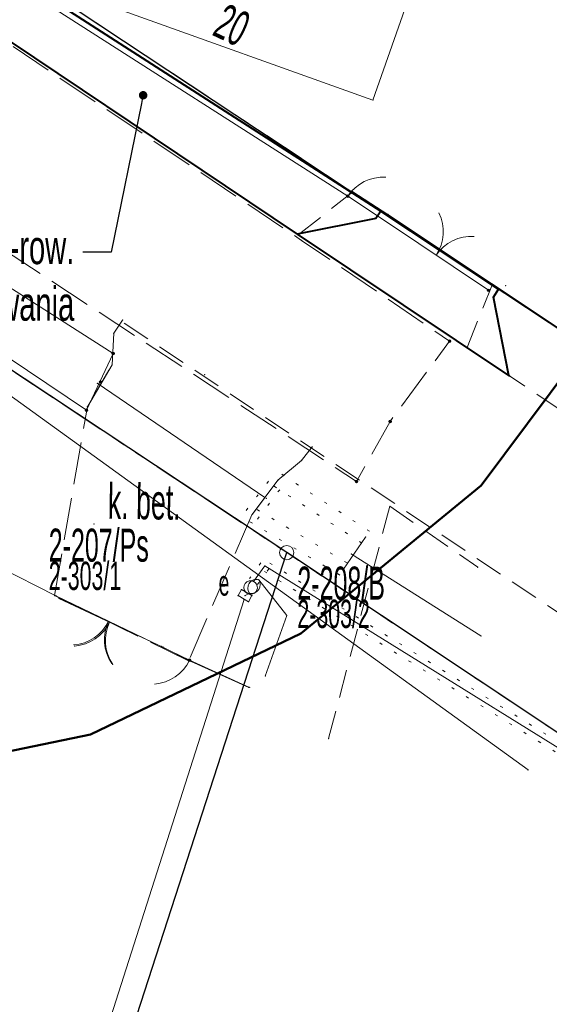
# Model space of a CAD drawing. Header units: metres. Extents: x 6599594 to 6600699, y 5687867 to 5691114.
# Tile 11 of 256: x 6599855 to 6599874, y 5688491 to 5688526. Entities that reach past the tile are written whole.
import ezdxf
from ezdxf import colors
from ezdxf.entities.mleader import LeaderData, LeaderLine
from ezdxf.enums import TextEntityAlignment as Align
from ezdxf.math import Vec2, Vec3

# ---------------------------------------------------------------- set-up
doc = ezdxf.new("R2010")
doc.units = ezdxf.units.M
doc.header["$MEASUREMENT"] = 0
for name, pattern in [('1', [0]), ('3_EGBU_A', [0]), ('BGT', [0]), ('BTO', [0]), ('GUK', [2, 1.5, -0.5]), ('GUZ', [1, 0.5, -0.5]), ('KOC', [2, 1.5, -0.5]), ('KOU', [1.5, 1, -0.5]), ('L_0_06', [2, 1.5, -0.5]), ('L_0_5D_00', [0.75, 0, 0.5, -0.25]), ('L_0_70_00', [1, 0, 0.5, -0.5]), ('UBE', [1.5, 1, -0.5]), ('UPE', [0]), ('UPT', [0])]:
    doc.linetypes.add(name, pattern=pattern)
doc.layers.get('0').update_dxf_attribs({"color": 253, "linetype": 'CONTINUOUS', "lineweight": 13})
for name, color, linetype, lineweight in [('_opis', 7, 'CONTINUOUS', 25), ('_wg odrębnego opracowania', 200, 'BTO', 40), ('Dzialki', 130, '1', 30), ('EEADTD_T_0', 7, 'CONTINUOUS', 9), ('EGBB_L_0', 7, '3_EGBU_A', 9), ('EUZPU_L_3', 7, 'CONTINUOUS', 9), ('Kontury', 252, 'GUK', 9), ('Numery_dzialek', 150, 'CONTINUOUS', 30), ('Numery_uzytkow', 253, 'CONTINUOUS', 9), ('OT_Komunikacja', 7, 'CONTINUOUS', 0), ('OT_Ogrodzenia', 7, 'CONTINUOUS', 0), ('pkt_sztuczny_i_naturalny', 7, 'CONTINUOUS', 5), ('Punkty', 7, 'CONTINUOUS', 9), ('SDROK_T_0', 252, 'CONTINUOUS', 9), ('SDRPK_L_1', 252, 'KOU', 9), ('SDRPK_L_2', 252, 'KOC', 9), ('SDRPK_L_4', 252, 'KOU', 9), ('SDRPT_L_0', 252, '1', 9), ('SDRPT_L_1', 252, '1', 9), ('SZOPO_L_0', 7, 'BGT', 9), ('SZOPO_T_0', 7, 'CONTINUOUS', 9), ('UEEOA_T_3', 1, 'CONTINUOUS', 9), ('UEEPA_L_2', 1, '1', 9), ('UEEPB_L_0', 1, 'UBE', 9), ('UEEPON_L_0', 1, 'UPE', 9), ('UTTPOM_L_0', 30, 'UPT', 9), ('Uzytki', 252, 'GUZ', 9), ('zakres', 1, 'CONTINUOUS', 50)]:
    doc.layers.add(name, color=color, linetype=linetype, lineweight=lineweight)
doc.styles.get("Standard").update_dxf_attribs({"font": 'ARIALN.TTF', "width": 0.75, "height": 1.2})
doc.linetypes.add('L_0_15_SHX', pattern='A,0,-0.375,-0.75,-0.75,-0.75,-0.75,-0.75,[6,Mapa Kielchinów 07-08-2022.shx,S=0.05,R=0,X=0,Y=0],-0.75,-0.75,-0.75,-0.75,-0.375', length=7.5)

# ---------------------------------------------------------------- blocks, each defined once
blk = doc.blocks.new('L_0_02_2')
at = {"color": 0}
blk.add_point((0, 0), dxfattribs=at)
blk = doc.blocks.new('L_0_02_1')
at = {"color": 0}
blk.add_point((0, 0), dxfattribs=at)
blk = doc.blocks.new('KTOK02_500')
at = {"color": 0, "linetype": 'Continuous', "lineweight": 13}
for centre, start, end in [((-3, 0), 0, 60.01836), ((3, 0), 119.98164, 180)]:
    blk.add_arc(centre, 3, start, end, dxfattribs=at)
blk = doc.blocks.new('KTOK04_500')
at = {"color": 0, "linetype": 'Continuous', "lineweight": 13}
blk.add_arc((3, 0), 3, 119.98164, 180, dxfattribs=at)
blk = doc.blocks.new('169')
at = {"linetype": 'Continuous', "lineweight": 13}
blk.add_hatch(color=0, dxfattribs=at).paths.add_polyline_path([(0, -0.091, 1), (0, 0.091, 1)])
at = {"color": 0, "linetype": 'Continuous', "lineweight": 13}
blk.add_circle((0, 0), 0.0906, dxfattribs=at)
blk = doc.blocks.new('168')
at = {"linetype": 'Continuous', "lineweight": 13}
blk.add_hatch(color=0, dxfattribs=at).paths.add_polyline_path([(0, -0.091, 1), (0, 0.091, 1)])
at = {"color": 0, "linetype": 'Continuous', "lineweight": 13}
blk.add_circle((0, 0), 0.0906, dxfattribs=at)
blk = doc.blocks.new('_Dot')
at = {"color": 0, "linetype": 'ByBlock', "lineweight": -2}
blk.add_line((-0.5, 0), (-1, 0), dxfattribs=at)
at = {"color": 0, "linetype": 'ByBlock', "const_width": 0.5}
blk.add_lwpolyline([(-0.25, 0, 1), (0.25, 0, 1)], format="xyb", close=True, dxfattribs=at)

msp = doc.modelspace()

# ---------------------------------------------------------------- linework, layer by layer
for p in [(6599867.52, 5688523.17), (6599866.81, 5688519.93), (6599867.9, 5688518.929), (6599868.05, 5688519.12), (6599868.054, 5688519.124), (6599864.88, 5688518.4), (6599864.88, 5688518.4), (6599864.999, 5688518.208), (6599871.75, 5688516.66), (6599871.751, 5688516.656), (6599872.22, 5688516.61), (6599858.628, 5688515.338), (6599858.662, 5688515.388), (6599858.35, 5688514.92), (6599870.85, 5688514.42), (6599858.29, 5688513.8), (6599861.57, 5688513.45), (6599857.77, 5688513.15), (6599857.77, 5688513.15), (6599857.42, 5688512.32), (6599865.374, 5688510.899), (6599864.99, 5688510.42), (6599864.16, 5688509.72), (6599871.35, 5688509.54), (6599863.702, 5688509.113), (6599863.75, 5688509.08), (6599863.24, 5688508.5), (6599868.12, 5688508.8), (6599857.656, 5688508.178), (6599867.26, 5688507.71), (6599864.47, 5688507.16), (6599864.47, 5688507.16), (6599866.76, 5688507.11), (6599866.76, 5688507.11), (6599863.7, 5688506.69), (6599866.48, 5688506.58), (6599866.48, 5688506.55), (6599871.23, 5688506.64), (6599863.004, 5688506.073), (6599863.144, 5688506.078), (6599863.3, 5688506.14), (6599863.48, 5688506.2), (6599862.87, 5688505.85), (6599863.01, 5688505.77), (6599863.16, 5688505.72), (6599863.382, 5688505.777), (6599863.48, 5688505.854), (6599856.26, 5688505.64), (6599856.26, 5688505.64), (6599856.304, 5688505.636), (6599856.41, 5688505.54), (6599862.75, 5688505.64), (6599862.96, 5688505.5), (6599862.999, 5688505.638), (6599863.12, 5688505.42), (6599863.24, 5688505.64), (6599858.2, 5688504.7), (6599864.47, 5688504.94), (6599864.97, 5688504.3), (6599857.695, 5688504.11), (6599871.34, 5688504.21), (6599856.963, 5688503.852), (6599858.058, 5688503.937), (6599860.029, 5688503.839), (6599860.09, 5688503.82), (6599861, 5688503.33), (6599861, 5688503.33), (6599861.09, 5688503.31), (6599858.316, 5688503.204), (6599863.71, 5688502.79), (6599863.13, 5688502.39), (6599863.157, 5688502.39), (6599857.53, 5688500.73), (6599865.95, 5688500.58), (6599873.01, 5688499.47)]:
    msp.add_point(p)
at = {"layer": '_wg odrębnego opracowania'}
for p, q in [((6599855.85, 5688526.92), (6599867.8, 5688519.244)), ((6599867.621, 5688518.976), (6599864.845, 5688518.423)), ((6599867.8, 5688519.244), (6599867.621, 5688518.976)), ((6599867.8, 5688519.244), (6599871.97, 5688516.485)), ((6599864.846, 5688518.423), (6599872.358, 5688513.408)), ((6599871.782, 5688516.203), (6599871.97, 5688516.484)), ((6599872.331, 5688513.426), (6599871.782, 5688516.203))]:
    msp.add_line(p, q, dxfattribs=at)
msp.add_lwpolyline([(6599851.303, 5688527.523), (6599864.846, 5688518.423)], dxfattribs=at)
at = {"layer": 'Dzialki', "linetype": 'CONTINUOUS'}
for p, q in [((6599857.09, 5688526.33), (6599882.95, 5688509.22)), ((6599864.47, 5688507.16), (6599853.29, 5688514.57)), ((6599792.57, 5688285.32), (6599864.47, 5688507.16)), ((6599875.68, 5688499.71), (6599864.47, 5688507.16))]:
    msp.add_line(p, q, dxfattribs=at)
at = {"layer": 'EGBB_L_0', "linetype": 'Continuous', "flags": 128}
for points in [[(6599867.52, 5688523.17), (6599870.54, 5688531.76)], [(6599858.35, 5688526.45), (6599867.52, 5688523.17)]]:
    msp.add_lwpolyline(points, dxfattribs=at)
at = {"layer": 'EUZPU_L_3', "linetype": 'L_0_70_00'}
for p, q in [((6599863.04, 5688508.651), (6599863.96, 5688509.871)), ((6599864.296, 5688509.93), (6599867.396, 5688507.92)), ((6599863.44, 5688508.349), (6599864.36, 5688509.569)), ((6599864.024, 5688509.51), (6599867.124, 5688507.5)), ((6599866.607, 5688506.795), (6599863.367, 5688508.715)), ((6599866.353, 5688506.365), (6599863.113, 5688508.285))]:
    msp.add_line(p, q, dxfattribs=at)
at = {"layer": 'Kontury', "flags": 128}
for points in [[(6599857.09, 5688526.33), (6599882.95, 5688509.22)], [(6599864.47, 5688507.16), (6599853.29, 5688514.57)], [(6599840.6, 5688433.53), (6599864.47, 5688507.16)]]:
    msp.add_lwpolyline(points, dxfattribs=at)
at = {"layer": 'OT_Komunikacja', "linetype": 'L_0_06', "flags": 128}
msp.add_lwpolyline([(6599830.381, 5688541.518), (6599832.43, 5688540.17), (6599834.033, 5688539.809), (6599835.899, 5688539.769), (6599838.229, 5688540.283), (6599839.801, 5688541.378), (6599840.957, 5688542.642), (6599841.946, 5688544.233), (6599842.981, 5688546.463), (6599844.54, 5688549.766), (6599847.802, 5688558.674), (6599859.216, 5688593.004), (6599869.316, 5688623.313), (6599880.054, 5688655.461), (6599887.112, 5688676.928), (6599898.514, 5688710.594), (6599908.271, 5688739.608), (6599919.396, 5688772.84), (6599928.325, 5688799.898), (6599938.811, 5688831.006), (6599950.421, 5688865.376), (6599958.497, 5688888.961), (6599970.528, 5688925.428), (6599978.861, 5688950.606), (6599989.609, 5688982.858), (6599998.618, 5689010.071), (6600012.734, 5689051.823), (6600018.489, 5689069.467), (6600021.036, 5689068.575), (6600023.247, 5689067.867), (6600017.518, 5689050.601), (6600003.368, 5689008.782), (6599994.356, 5688981.577), (6599983.462, 5688948.919), (6599975.108, 5688923.722), (6599962.816, 5688887.686), (6599954.794, 5688863.779), (6599943.493, 5688829.895), (6599932.87, 5688798.349), (6599924.066, 5688771.694), (6599912.638, 5688737.742), (6599903.06, 5688709.048), (6599891.75, 5688675.233), (6599884.693, 5688654.154), (6599873.725, 5688621.618), (6599863.845, 5688591.383), (6599852.386, 5688557.182), (6599849.157, 5688547.782), (6599847.243, 5688541.845), (6599846.552, 5688538.332), (6599846.448, 5688536.11), (6599846.752, 5688533.656), (6599847.53, 5688531.899), (6599849.014, 5688530.028), (6599851.005, 5688527.601), (6599864.999, 5688518.208), (6599870.235, 5688514.64), (6599868.13, 5688511.801), (6599866.941, 5688509.679), (6599847.255, 5688522.615), (6599839.453, 5688528.171), (6599826.779, 5688536.641), (6599806.085, 5688550.355), (6599808.095, 5688552.987), (6599809.805, 5688555.463)], close=True, dxfattribs=at)
at = {"layer": 'OT_Komunikacja', "linetype": 'Continuous', "flags": 128}
msp.add_lwpolyline([(6599846.186, 5688519.723), (6599847.007, 5688521.433), (6599858.329, 5688514.204), (6599857.389, 5688512.197)], close=True, dxfattribs=at)
at = {"layer": 'OT_Ogrodzenia', "linetype": 'CONTINUOUS'}
for p, q in [((6599866.631, 5688519.774), (6599855.889, 5688526.631)), ((6599856.304, 5688505.636), (6599851.237, 5688508.18)), ((6599863.157, 5688502.39), (6599861.034, 5688503.357))]:
    msp.add_line(p, q, dxfattribs=at)
at = {"layer": 'OT_Ogrodzenia', "linetype": 'L_0_15_SHX'}
for p, q in [((6599866.631, 5688519.774), (6599855.889, 5688526.631)), ((6599856.304, 5688505.636), (6599851.237, 5688508.18)), ((6599863.157, 5688502.39), (6599861.034, 5688503.357))]:
    msp.add_line(p, q, dxfattribs=at)
at = {"layer": 'OT_Ogrodzenia', "linetype": 'Continuous', "flags": 128}
for points in [[(6599866.631, 5688519.774), (6599867.9, 5688518.929)], [(6599867.9, 5688518.929), (6599871.613, 5688516.44)], [(6599860.029, 5688503.839), (6599856.304, 5688505.636)], [(6599861.034, 5688503.357), (6599860.029, 5688503.839)]]:
    msp.add_lwpolyline(points, dxfattribs=at)
at = {"layer": 'pkt_sztuczny_i_naturalny'}
for p in [(6599866.631, 5688519.774), (6599871.613, 5688516.44), (6599870.235, 5688514.64), (6599858.329, 5688514.204), (6599857.88, 5688513.198), (6599857.88, 5688513.198), (6599857.88, 5688513.198), (6599857.389, 5688512.197), (6599868.13, 5688511.801), (6599866.941, 5688509.679), (6599861.034, 5688503.357)]:
    msp.add_point(p, dxfattribs=at)
at = {"layer": 'Punkty'}
msp.add_circle((6599864.47, 5688507.16), 0.25, dxfattribs=at)
at = {"layer": 'SDRPK_L_1', "flags": 128}
for points in [[(6599864.88, 5688518.4), (6599866.81, 5688519.93)], [(6599870.85, 5688514.42), (6599864.88, 5688518.4)], [(6599870.85, 5688514.42), (6599871.75, 5688516.66)], [(6599904.04, 5688492.15), (6599870.85, 5688514.42)], [(6599868.12, 5688508.8), (6599865.95, 5688500.58)], [(6599868.12, 5688508.8), (6599871.23, 5688506.64)]]:
    msp.add_lwpolyline(points, dxfattribs=at)
at = {"layer": 'SDRPK_L_2', "flags": 128}
for points in [[(6599858.35, 5688514.92), (6599858.662, 5688515.388)], [(6599858.29, 5688513.8), (6599858.35, 5688514.92)], [(6599857.42, 5688512.32), (6599858.29, 5688513.8)], [(6599856.26, 5688505.64), (6599857.42, 5688512.32)], [(6599865.374, 5688510.899), (6599864.99, 5688510.42)], [(6599864.99, 5688510.42), (6599864.16, 5688509.72)], [(6599864.16, 5688509.72), (6599863.24, 5688508.5)], [(6599863.24, 5688508.5), (6599861, 5688503.33)], [(6599861, 5688503.33), (6599856.26, 5688505.64)]]:
    msp.add_lwpolyline(points, dxfattribs=at)
at = {"layer": 'SDRPK_L_4', "flags": 128}
msp.add_lwpolyline([(6599900.74, 5688487.26), (6599858.628, 5688515.338)], dxfattribs=at)
at = {"layer": 'SDRPT_L_0', "linetype": 'Continuous', "flags": 128}
for points in [[(6599857.77, 5688513.15), (6599863.702, 5688509.113)], [(6599866.76, 5688507.11), (6599871.34, 5688504.21)]]:
    msp.add_lwpolyline(points, dxfattribs=at)
at = {"layer": 'SDRPT_L_1', "linetype": 'Continuous', "flags": 128}
for points in [[(6599858.35, 5688514.92), (6599858.29, 5688513.8)], [(6599858.29, 5688513.8), (6599857.42, 5688512.32)], [(6599864.16, 5688509.72), (6599864.99, 5688510.42)], [(6599863.24, 5688508.5), (6599864.16, 5688509.72)], [(6599866.48, 5688506.58), (6599867.26, 5688507.71)]]:
    msp.add_lwpolyline(points, dxfattribs=at)
at = {"layer": 'SZOPO_L_0', "linetype": 'CONTINUOUS'}
for p, q in [((6599868.05, 5688519.12), (6599866.81, 5688519.93)), ((6599871.751, 5688516.656), (6599868.054, 5688519.124)), ((6599883.243, 5688508.998), (6599871.751, 5688516.656)), ((6599860.09, 5688503.82), (6599856.41, 5688505.54)), ((6599861.09, 5688503.31), (6599860.09, 5688503.82)), ((6599863.13, 5688502.39), (6599861.09, 5688503.31))]:
    msp.add_line(p, q, dxfattribs=at)
at = {"layer": 'SZOPO_L_0', "linetype": 'L_0_15_SHX'}
for p, q in [((6599868.05, 5688519.12), (6599866.81, 5688519.93)), ((6599871.751, 5688516.656), (6599868.054, 5688519.124)), ((6599883.243, 5688508.998), (6599871.751, 5688516.656)), ((6599860.09, 5688503.82), (6599856.41, 5688505.54)), ((6599861.09, 5688503.31), (6599860.09, 5688503.82)), ((6599863.13, 5688502.39), (6599861.09, 5688503.31))]:
    msp.add_line(p, q, dxfattribs=at)
at = {"layer": 'SZOPO_T_0'}
for centre, start, end in [((6599856.847, 5688505.347), 274.44, 334.4405), ((6599859.553, 5688504.053), 154.4396, 214.44)]:
    msp.add_arc(centre, 1.5, start, end, dxfattribs=at)
at = {"layer": 'UEEPA_L_2', "linetype": 'Continuous', "flags": 128}
for points in [[(6599862.87, 5688505.85), (6599862.75, 5688505.64)], [(6599863.24, 5688505.64), (6599862.87, 5688505.85)], [(6599862.75, 5688505.64), (6599863.12, 5688505.42)], [(6599863.12, 5688505.42), (6599863.24, 5688505.64)]]:
    msp.add_lwpolyline(points, dxfattribs=at)
at = {"layer": 'UEEPB_L_0', "linetype": 'L_0_5D_00'}
for p, q in [((6599863.558, 5688506.793), (6599863.158, 5688506.243)), ((6599874.662, 5688500.099), (6599863.792, 5688506.839)), ((6599863.842, 5688506.587), (6599863.442, 5688506.037)), ((6599874.478, 5688499.801), (6599863.608, 5688506.541))]:
    msp.add_line(p, q, dxfattribs=at)
at = {"layer": 'UEEPON_L_0', "linetype": 'Continuous', "flags": 128}
for points in [[(6599863.7, 5688506.69), (6599863.3, 5688506.14)], [(6599874.57, 5688499.95), (6599863.7, 5688506.69)], [(6599864.47, 5688504.94), (6599863.48, 5688506.2)], [(6599863.16, 5688505.72), (6599862.999, 5688505.638)], [(6599862.96, 5688505.5), (6599848.99, 5688461.8)], [(6599863.71, 5688502.79), (6599864.47, 5688504.94)]]:
    msp.add_lwpolyline(points, dxfattribs=at)
at = {"layer": 'UEEPON_L_0'}
for centre, radius, start, end in [((6599863.193, 5688505.925), 0.24, 63.5644, 220.2581), ((6599863.193, 5688505.925), 0.24, 220.2581, 63.5644), ((6599863.395, 5688505.91), 0.302, 73.7086, 218.9112), ((6599863.219, 5688506.027), 0.313, 259.0623, 33.5575)]:
    msp.add_arc(centre, radius, start, end, dxfattribs=at)
at = {"layer": 'UTTPOM_L_0', "linetype": 'Continuous', "flags": 128}
msp.add_lwpolyline([(6599844.89, 5688519.8), (6599873.01, 5688499.47)], dxfattribs=at)
at = {"layer": 'Uzytki', "flags": 128}
for points in [[(6599857.09, 5688526.33), (6599882.95, 5688509.22)], [(6599853.29, 5688514.57), (6599864.47, 5688507.16)], [(6599840.6, 5688433.53), (6599864.47, 5688507.16)], [(6599864.47, 5688507.16), (6599875.68, 5688499.71)]]:
    msp.add_lwpolyline(points, dxfattribs=at)
at = {"layer": 'zakres', "flags": 128}
msp.add_lwpolyline([(6600098.38, 5689267.84), (6600064.24, 5689082.18), (6600063.61, 5689077.56), (6600062.17, 5689071.37), (6599879.05, 5688522.33), (6599876.29, 5688516.16), (6599871.35, 5688509.54), (6599864.97, 5688504.3), (6599857.53, 5688500.73), (6599849.44, 5688499.06), (6599841.19, 5688499.37), (6599833.26, 5688501.65), (6599826.1, 5688505.76), (6599818.42, 5688511.51), (6599811.64, 5688518.27), (6599807.49, 5688525.41), (6599805.17, 5688533.33), (6599804.83, 5688541.58), (6599806.46, 5688549.67), (6599985.74, 5689089.37), (6599986.53, 5689096.03), (6600055.68, 5689477.92)], dxfattribs=at)

# ---------------------------------------------------------------- block references
at = {"layer": 'Dzialki', "linetype": 'Continuous', "xscale": 0.5, "yscale": 0.5, "zscale": 0.5}
for name, rotation in [('L_0_02_2', 252.04), ('L_0_02_1', 146.46), ('L_0_02_2', 326.39)]:
    msp.add_blockref(name, (6599864.47, 5688507.16), dxfattribs=dict(at, rotation=rotation))
at = {"layer": 'OT_Ogrodzenia', "linetype": 'Continuous', "xscale": 0.5, "yscale": 0.5, "zscale": 0.5}
for name, p, rotation in [('KTOK04_500', (6599866.631, 5688519.774), 326.34), ('KTOK02_500', (6599869.757, 5688517.684), 326.16), ('KTOK02_500', (6599858.167, 5688504.737), 154.25), ('KTOK04_500', (6599861.034, 5688503.357), 154.38)]:
    msp.add_blockref(name, p, dxfattribs=dict(at, rotation=rotation))
at = {"layer": 'pkt_sztuczny_i_naturalny', "linetype": 'Continuous', "xscale": 0.5, "yscale": 0.5, "zscale": 0.5}
for name, p in [('168', (6599866.631, 5688519.774)), ('168', (6599871.613, 5688516.44)), ('168', (6599870.235, 5688514.64)), ('169', (6599858.329, 5688514.204)), ('169', (6599857.88, 5688513.198)), ('169', (6599857.88, 5688513.198)), ('169', (6599857.88, 5688513.198)), ('169', (6599857.389, 5688512.197)), ('168', (6599868.13, 5688511.801)), ('168', (6599866.941, 5688509.679)), ('168', (6599861.034, 5688503.357))]:
    msp.add_blockref(name, p, dxfattribs=at)

# ---------------------------------------------------------------- texts
at = {"layer": 'EEADTD_T_0', "width": 0.66}
msp.add_text('20', height=1.25, rotation=334.7, dxfattribs=at).set_placement((6599862.329, 5688526.619), align=Align.TOP_LEFT)
at = {"layer": 'Numery_dzialek', "width": 0.66}
for s, p in [('2-303/1', (6599856.051, 5688506.839)), ('2-303/2', (6599864.848, 5688505.495))]:
    msp.add_text(s, height=1, dxfattribs=at).set_placement(p, align=Align.TOP_LEFT)
at = {"layer": 'Numery_uzytkow', "width": 0.66}
for s, p in [('2-207/Ps', (6599856.051, 5688508.009)), ('2-208/B', (6599864.848, 5688506.665))]:
    msp.add_text(s, height=1.17, dxfattribs=at).set_placement(p, align=Align.TOP_LEFT)
at = {"layer": 'SDROK_T_0', "width": 0.66}
msp.add_text('k. bet.', height=1.25, rotation=359.2, dxfattribs=at).set_placement((6599858.154, 5688509.609), align=Align.TOP_LEFT)
at = {"layer": 'UEEOA_T_3', "width": 0.66}
msp.add_text('e', height=0.9, rotation=2.4, dxfattribs=at).set_placement((6599862.04, 5688506.53), align=Align.TOP_LEFT)

# ---------------------------------------------------------------- leaders
at = {"layer": '_opis'}
ml = msp.add_multileader_mtext('Standard', dxfattribs=at)
ml.set_content('proj. ścieżka pieszo-row.\\Pwg odrębnego opracowania', color=256)
ml.set_leader_properties()
ml.set_arrow_properties(name='DOT')
ml.build(insert=Vec2(0, 0))
ml.multileader.update_dxf_attribs({"dogleg_length": 1, "arrow_head_size": 0.3})
ctx = ml.context
ctx.base_point, ctx.char_height, ctx.arrow_head_size, ctx.landing_gap_size, ctx.plane_origin = Vec3(6599844.036, 5688517.79), 1.2, 0.3, 0.3, Vec3(6599833.37, 5688496.123)
ctx.text_align_type = 2
notes = []
notes.append((ctx, [(1, (1, 1, 0), (6599858.256, 5688517.79), (-1, 0), 1, [(0, [(6599859.391, 5688523.341)], 0, [])])]))
ctx.mtext.insert, ctx.mtext.rotation, ctx.mtext.alignment, ctx.mtext.flow_direction = Vec3(6599856.956, 5688518.566), -4.415683, 3, 5
for ctx, leaders in notes:
    for number, flags, end, landing, length, lines in leaders:
        leader = LeaderData()
        leader.index, (leader.has_last_leader_line, leader.has_dogleg_vector, leader.attachment_direction) = number, flags
        leader.last_leader_point, leader.dogleg_vector, leader.dogleg_length = Vec3(end), Vec3(landing), length
        for number, points, colour, breaks in lines:
            line = LeaderLine()
            line.index, line.vertices, line.color, line.breaks = number, Vec3.list(points), colors.encode_raw_color(colour), breaks
            leader.lines.append(line)
        ctx.leaders.append(leader)

doc.saveas('drawing.dxf')
